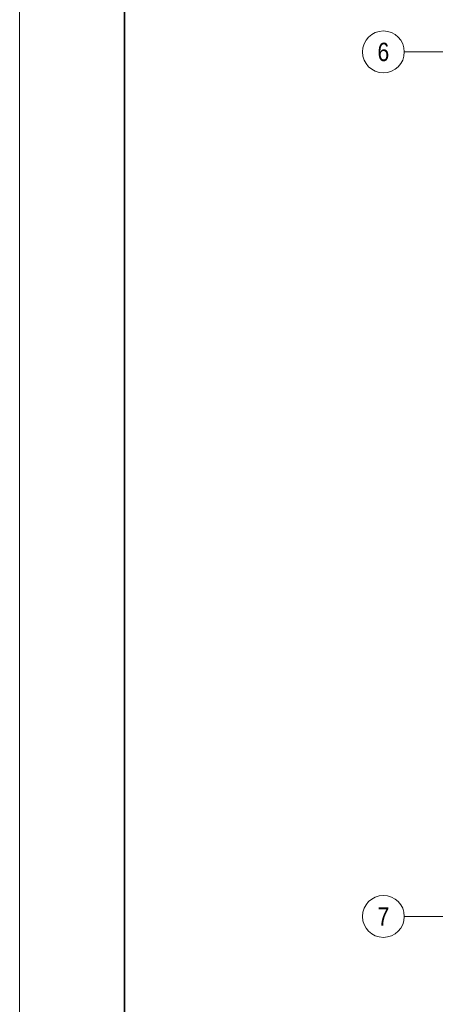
# Model space of a CAD drawing. Extents: x -620 to 300, y 62 to 1162.
# Tile 2 of 256: x -620 to -539, y 203 to 391. Entities that reach past the tile are written whole.
import ezdxf
from ezdxf.enums import TextEntityAlignment as Align
from ezdxf.lldxf.tags import DXFTag

# ---------------------------------------------------------------- set-up
doc = ezdxf.new("R2010")
doc.units = 0
doc.layers.add('iwb_Layout Achsbezeichung', color=1, linetype='Continuous', lineweight=13, true_color=0xff0000)
doc.layers.add('iwb_Plankopf Rahmen', color=7, linetype='Continuous', lineweight=35)
doc.styles.get("Standard").update_dxf_attribs({"font": 'ARIALN.TTF'})
tags = doc.linetypes.add('STRICHPUNKT2', pattern=[12.7, 6.35, -3.175, 0, -3.175]).pattern_tags.tags
tags[10:11] = [DXFTag(74, 4), DXFTag(75, 0), DXFTag(340, '0'), DXFTag(46, 0.0), DXFTag(50, 0.0), DXFTag(44, 0.0), DXFTag(45, 0.0)]
tags[8:9] = [DXFTag(74, 4), DXFTag(75, 0), DXFTag(340, '0'), DXFTag(46, 0.0), DXFTag(50, 0.0), DXFTag(44, 0.0), DXFTag(45, 0.0)]
tags[6:7] = [DXFTag(74, 4), DXFTag(75, 0), DXFTag(340, '0'), DXFTag(46, 0.0), DXFTag(50, 0.0), DXFTag(44, 0.0), DXFTag(45, 0.0)]
tags[4:5] = [DXFTag(74, 4), DXFTag(75, 0), DXFTag(340, '0'), DXFTag(46, 0.0), DXFTag(50, 0.0), DXFTag(44, 0.0), DXFTag(45, 0.0)]

msp = doc.modelspace()

# ---------------------------------------------------------------- linework, layer by layer
at = {"layer": 'iwb_Layout Achsbezeichung', "linetype": 'STRICHPUNKT2', "lineweight": 13, "ltscale": 0.39}
for p, q in [((-538.86, 384.45), (-546.19, 384.45)), ((-538.86, 219.45), (-546.19, 219.45))]:
    msp.add_line(p, q, dxfattribs=at)
at = {"layer": 'iwb_Layout Achsbezeichung', "ltscale": 0.39}
for centre in [(-550.19, 384.45), (-550.19, 219.45)]:
    msp.add_circle(centre, 4, dxfattribs=at)
at = {"layer": 'iwb_Plankopf Rahmen', "color": 8, "lineweight": 13, "ltscale": 0.13, "true_color": 0x808080}
msp.add_lwpolyline([(300.35, 62.43), (-619.65, 62.43), (-619.65, 1162.43), (300.35, 1162.43), (300.35, 62.43)], close=True, dxfattribs=at)
at = {"layer": 'iwb_Plankopf Rahmen', "ltscale": 0.35}
msp.add_lwpolyline([(-599.65, 67.43), (-599.65, 1157.43), (295.35, 1157.43), (295.35, 67.43), (-599.65, 67.43)], close=True, dxfattribs=at)

# ---------------------------------------------------------------- texts
at = {"layer": 'iwb_Layout Achsbezeichung', "ltscale": 0.39}
for s, p in [('6', (-550.19, 384.45)), ('7', (-550.19, 219.45))]:
    msp.add_text(s, height=3.5, dxfattribs=at).set_placement(p, align=Align.MIDDLE_CENTER)

doc.saveas('drawing.dxf')
